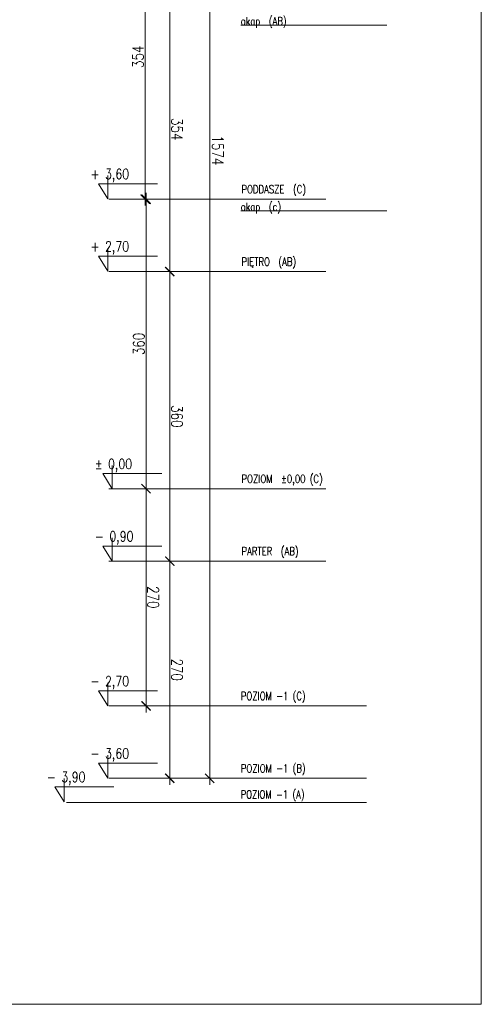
# Model space of a CAD drawing. Header units: millimetres. Extents: x -82287 to 177822, y -399756 to 0.
# Tile 31 of 228: x 60032 to 60606, y -238812 to -237588. Entities that reach past the tile are written whole.
import ezdxf
from ezdxf.enums import TextEntityAlignment as Align

# ---------------------------------------------------------------- set-up
doc = ezdxf.new("R2010")
doc.units = ezdxf.units.MM
doc.header["$MEASUREMENT"] = 0
doc.layers.get('DEFPOINTS').update_dxf_attribs({"lineweight": 50})
doc.layers.add('FL_XREF', color=252, linetype='Continuous')
for name, color, linetype, lineweight in [('SUŁOSZOWA - PB 21 03$0$! opisy okien elewacja', 251, 'Continuous', 0), ('SUŁOSZOWA - PB 21 03$0$!! 0_bloki rzędnych', 251, 'Continuous', 0), ('SUŁOSZOWA - PB 21 03$0$!! 0_Opis_pom', 251, 'Continuous', 0), ('SUŁOSZOWA - PB 21 03$0$!! 1_OPIS POM NOWE', 251, 'Continuous', 0), ('SUŁOSZOWA - PB 21 03$0$0-rzedne-blok', 251, 'Continuous', 0)]:
    doc.layers.add(name, color=color, linetype=linetype, lineweight=lineweight)
doc.layers.add('SUŁOSZOWA - PB 21 03$0$ND', color=251, linetype='Continuous', lineweight=0, plot=False)
doc.styles.add('SUŁOSZOWA - PB 21 03$0$ARIAL', font='tahoma.ttf')
doc.styles.add('SUŁOSZOWA - PB 21 03$0$DEUTSCH', font='SIMPLEX8')
doc.styles.add('SUŁOSZOWA - PB 21 03$0$SIMPLEX', font='simplex.shx', dxfattribs={"width": 0.77})
doc.dimstyles.new('SUŁOSZOWA - PB 21 03$0$OL PB 100', dxfattribs={"dimscale": 4, "dimtxt": 3.5, "dimasz": 0.2, "dimexe": 10, "dimexo": 10, "dimgap": 0.5, "dimtad": 1, "dimdec": 1, "dimrnd": 0.5, "dimzin": 9, "dimdsep": 46, "dimtxsty": 'SUŁOSZOWA - PB 21 03$0$SIMPLEX', "dimblk": 'SUŁOSZOWA - PB 21 03$0$thick_MSz', "dimcen": 0.05, "dimdle": 8, "dimse1": 1, "dimse2": 1, "dimclrd": 256, "dimclre": 256, "dimclrt": 3, "dimadec": 1, "dimazin": 2, "dimtfac": 1, "dimtdec": 1, "dimtix": 1, "dimtofl": 0, "dimtmove": 2, "dimatfit": 3, "dimldrblk": 'SUŁOSZOWA - PB 21 03$0$thick_MSz', "dimfxl": 10, "dimfxlon": 1, "dimtolj": 1, "dimlwd": -1, "dimlwe": -1, "dimarcsym": 0})

# ---------------------------------------------------------------- blocks, each defined once
blk = doc.blocks.new('SUŁOSZOWA - PB 21 03$0$thick_MSz')
for p, q in [((-10, 0), (10, 0)), ((0, 15), (0, -15))]:
    blk.add_line(p, q)
at = {"const_width": 2, "elevation": 2}
blk.add_lwpolyline([(-7.1, -7.1), (7.1, 7.1)], dxfattribs=at)
blk = doc.blocks.new('*D72')
at = {"layer": 'DEFPOINTS', "color": 0, "ltscale": 100, "transparency": 16777216}
for p in [(15576.3, 8739.9), (15576.3, 8648.5), (15846.3, 8648.5)]:
    blk.add_point(p, dxfattribs=at)
at = {"layer": 'SUŁOSZOWA - PB 21 03$0$ND', "ltscale": 100, "transparency": 16777216}
blk.add_line((15845.5, 8739.9), (15577.1, 8739.9), dxfattribs=at)
at = {"layer": 'SUŁOSZOWA - PB 21 03$0$ND', "ltscale": 100, "transparency": 16777216, "xscale": 0.8, "yscale": 0.8, "zscale": 0.8}
for p, rotation in [((15576.3, 8739.9), 180.0000000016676), ((15846.3, 8739.9), 1.667546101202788e-09)]:
    blk.add_blockref('SUŁOSZOWA - PB 21 03$0$thick_MSz', p, dxfattribs=dict(at, rotation=rotation))
at = {"layer": 'SUŁOSZOWA - PB 21 03$0$ND', "color": 3, "ltscale": 100, "transparency": 16777216, "insert": (15711.3, 8748.9), "char_height": 14, "attachment_point": 5, "rotation": 0, "style": 'SUŁOSZOWA - PB 21 03$0$SIMPLEX'}
blk.add_mtext('\\A1;270', dxfattribs=at)
blk = doc.blocks.new('SUŁOSZOWA - PB 21 03$0$D_kota')
for p, q in [((8.66, 0), (8.66, 23.02)), ((-0.76, 15), (8.66, 15)), ((8.66, 0), (-0.76, 15))]:
    blk.add_line(p, q)
blk.add_lwpolyline([(-0.76, 15), (57.9, 15)])
at = {"style": 'SUŁOSZOWA - PB 21 03$0$DEUTSCH', "width": 0.8}
blk.add_attdef('POZ.ARCH', (7.32, 19.66), '', height=10, dxfattribs=at)
blk = doc.blocks.new('*D73')
at = {"layer": 'DEFPOINTS', "color": 0, "ltscale": 100, "transparency": 16777216}
for p in [(15846.3, 8789.5), (14272.3, 8752.2), (15846.3, 8606.6)]:
    blk.add_point(p, dxfattribs=at)
at = {"layer": 'SUŁOSZOWA - PB 21 03$0$ND', "ltscale": 100, "transparency": 16777216}
blk.add_line((14273.1, 8789.5), (15845.5, 8789.5), dxfattribs=at)
at = {"layer": 'SUŁOSZOWA - PB 21 03$0$ND', "ltscale": 100, "transparency": 16777216, "xscale": 0.8, "yscale": 0.8, "zscale": 0.8}
for p, rotation in [((14272.3, 8789.5), 180.0000000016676), ((15846.3, 8789.5), 1.667517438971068e-09)]:
    blk.add_blockref('SUŁOSZOWA - PB 21 03$0$thick_MSz', p, dxfattribs=dict(at, rotation=rotation))
at = {"layer": 'SUŁOSZOWA - PB 21 03$0$ND', "color": 3, "ltscale": 100, "transparency": 16777216, "insert": (15065.7, 8799.5), "char_height": 14, "attachment_point": 5, "rotation": 0, "style": 'SUŁOSZOWA - PB 21 03$0$SIMPLEX'}
blk.add_mtext('\\A1;1574', dxfattribs=at)
blk = doc.blocks.new('*D74')
at = {"layer": 'DEFPOINTS', "color": 0, "ltscale": 100, "transparency": 16777216}
for p in [(15216.3, 8739.9), (15216.3, 8648.5), (15576.3, 8648.5)]:
    blk.add_point(p, dxfattribs=at)
at = {"layer": 'SUŁOSZOWA - PB 21 03$0$ND', "ltscale": 100, "transparency": 16777216}
blk.add_line((15575.5, 8739.9), (15217.1, 8739.9), dxfattribs=at)
at = {"layer": 'SUŁOSZOWA - PB 21 03$0$ND', "ltscale": 100, "transparency": 16777216, "xscale": 0.8, "yscale": 0.8, "zscale": 0.8}
for p, rotation in [((15216.3, 8739.9), 180.0000000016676), ((15576.3, 8739.9), 1.667546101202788e-09)]:
    blk.add_blockref('SUŁOSZOWA - PB 21 03$0$thick_MSz', p, dxfattribs=dict(at, rotation=rotation))
at = {"layer": 'SUŁOSZOWA - PB 21 03$0$ND', "color": 3, "ltscale": 100, "transparency": 16777216, "insert": (15396.3, 8748.9), "char_height": 14, "attachment_point": 5, "rotation": 0, "style": 'SUŁOSZOWA - PB 21 03$0$SIMPLEX'}
blk.add_mtext('\\A1;360', dxfattribs=at)
blk = doc.blocks.new('*D75')
at = {"layer": 'DEFPOINTS', "color": 0, "ltscale": 100, "transparency": 16777216}
for p in [(14862.3, 8739.9), (14862.3, 8648.6), (15216.3, 8648.5)]:
    blk.add_point(p, dxfattribs=at)
at = {"layer": 'SUŁOSZOWA - PB 21 03$0$ND', "ltscale": 100, "transparency": 16777216}
blk.add_line((15215.5, 8739.9), (14863.1, 8739.9), dxfattribs=at)
at = {"layer": 'SUŁOSZOWA - PB 21 03$0$ND', "ltscale": 100, "transparency": 16777216, "xscale": 0.8, "yscale": 0.8, "zscale": 0.8}
for p, rotation in [((14862.3, 8739.9), 180.0000000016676), ((15216.3, 8739.9), 1.667546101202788e-09)]:
    blk.add_blockref('SUŁOSZOWA - PB 21 03$0$thick_MSz', p, dxfattribs=dict(at, rotation=rotation))
at = {"layer": 'SUŁOSZOWA - PB 21 03$0$ND', "color": 3, "ltscale": 100, "transparency": 16777216, "insert": (15039.3, 8748.9), "char_height": 14, "attachment_point": 5, "rotation": 0, "style": 'SUŁOSZOWA - PB 21 03$0$SIMPLEX'}
blk.add_mtext('\\A1;354', dxfattribs=at)
blk = doc.blocks.new('*D77')
at = {"layer": 'DEFPOINTS', "color": 0, "ltscale": 100, "transparency": 16777216}
for p in [(15486.3, 8710.4), (15486.3, 8648.5), (15756.3, 8648.5)]:
    blk.add_point(p, dxfattribs=at)
at = {"layer": 'SUŁOSZOWA - PB 21 03$0$ND', "ltscale": 100, "transparency": 16777216}
blk.add_line((15755.5, 8710.4), (15487.1, 8710.4), dxfattribs=at)
at = {"layer": 'SUŁOSZOWA - PB 21 03$0$ND', "ltscale": 100, "transparency": 16777216, "xscale": 0.8, "yscale": 0.8, "zscale": 0.8}
for p, rotation in [((15486.3, 8710.4), 180.0000000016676), ((15756.3, 8710.4), 1.667546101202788e-09)]:
    blk.add_blockref('SUŁOSZOWA - PB 21 03$0$thick_MSz', p, dxfattribs=dict(at, rotation=rotation))
at = {"layer": 'SUŁOSZOWA - PB 21 03$0$ND', "color": 3, "ltscale": 100, "transparency": 16777216, "insert": (15621.3, 8719.4), "char_height": 14, "attachment_point": 5, "rotation": 0, "style": 'SUŁOSZOWA - PB 21 03$0$SIMPLEX'}
blk.add_mtext('\\A1;270', dxfattribs=at)
blk = doc.blocks.new('*D78')
at = {"layer": 'DEFPOINTS', "color": 0, "ltscale": 100, "transparency": 16777216}
for p in [(15126.3, 8710.4), (15126.3, 8648.5), (15486.3, 8648.5)]:
    blk.add_point(p, dxfattribs=at)
at = {"layer": 'SUŁOSZOWA - PB 21 03$0$ND', "ltscale": 100, "transparency": 16777216}
blk.add_line((15485.5, 8710.4), (15127.1, 8710.4), dxfattribs=at)
at = {"layer": 'SUŁOSZOWA - PB 21 03$0$ND', "ltscale": 100, "transparency": 16777216, "xscale": 0.8, "yscale": 0.8, "zscale": 0.8, "rotation": 180}
blk.add_blockref('SUŁOSZOWA - PB 21 03$0$thick_MSz', (15126.3, 8710.4), dxfattribs=at)
at = {"layer": 'SUŁOSZOWA - PB 21 03$0$ND', "ltscale": 100, "transparency": 16777216, "xscale": 0.8, "yscale": 0.8, "zscale": 0.8}
blk.add_blockref('SUŁOSZOWA - PB 21 03$0$thick_MSz', (15486.3, 8710.4), dxfattribs=at)
at = {"layer": 'SUŁOSZOWA - PB 21 03$0$ND', "color": 3, "ltscale": 100, "transparency": 16777216, "insert": (15306.3, 8701.4), "char_height": 14, "attachment_point": 5, "rotation": 180, "style": 'SUŁOSZOWA - PB 21 03$0$SIMPLEX'}
blk.add_mtext('\\A1;360', dxfattribs=at)
blk = doc.blocks.new('*D79')
at = {"layer": 'DEFPOINTS', "color": 0, "ltscale": 100, "transparency": 16777216}
for p in [(14772.3, 8709.4), (14772.3, 8648.5), (15126.3, 8648.5)]:
    blk.add_point(p, dxfattribs=at)
at = {"layer": 'SUŁOSZOWA - PB 21 03$0$ND', "ltscale": 100, "transparency": 16777216}
blk.add_line((15125.5, 8709.4), (14773.1, 8709.4), dxfattribs=at)
at = {"layer": 'SUŁOSZOWA - PB 21 03$0$ND', "ltscale": 100, "transparency": 16777216, "xscale": 0.8, "yscale": 0.8, "zscale": 0.8, "rotation": 180}
blk.add_blockref('SUŁOSZOWA - PB 21 03$0$thick_MSz', (14772.3, 8709.4), dxfattribs=at)
at = {"layer": 'SUŁOSZOWA - PB 21 03$0$ND', "ltscale": 100, "transparency": 16777216, "xscale": 0.8, "yscale": 0.8, "zscale": 0.8}
blk.add_blockref('SUŁOSZOWA - PB 21 03$0$thick_MSz', (15126.3, 8709.4), dxfattribs=at)
at = {"layer": 'SUŁOSZOWA - PB 21 03$0$ND', "color": 3, "ltscale": 100, "transparency": 16777216, "insert": (14949.3, 8700.4), "char_height": 14, "attachment_point": 5, "rotation": 180, "style": 'SUŁOSZOWA - PB 21 03$0$SIMPLEX'}
blk.add_mtext('\\A1;354', dxfattribs=at)
blk = doc.blocks.new('SUŁOSZOWA - PB 21 03$0$POZIOMY BLOK')
for p, q in [((14909.91, 9009.49), (14909.91, 8828.06)), ((15140.67, 9009.49), (15140.67, 8828.06)), ((15756.32, 8984.49), (15756.32, 8664.25)), ((15846.32, 8984.49), (15846.32, 8664.25)), ((15876.32, 8984.49), (15876.32, 8664.25)), ((15126.32, 8934), (15126.32, 8664.25)), ((15216.32, 8934), (15216.32, 8664.25)), ((15486.32, 8934), (15486.32, 8664.25)), ((15576.32, 8934), (15576.32, 8664.25)), ((15876.32, 8682.25), (15876.32, 8611.49))]:
    blk.add_line(p, q)
at = {"layer": 'SUŁOSZOWA - PB 21 03$0$0-rzedne-blok'}
ref = blk.add_blockref('SUŁOSZOWA - PB 21 03$0$D_kota', (15486.32, 8657.67), dxfattribs=dict(at, xscale=1.250000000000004, yscale=1.250000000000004, zscale=1.250000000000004, rotation=90))
ref.add_attrib('POZ.ARCH', '%%p 0,00  ', (15461.74, 8646.85), dxfattribs={"layer": '0', "height": 12.5, "rotation": 90, "style": 'SUŁOSZOWA - PB 21 03$0$DEUTSCH', "width": 0.8})
ref = blk.add_blockref('SUŁOSZOWA - PB 21 03$0$D_kota', (15576.32, 8657.67), dxfattribs=dict(at, xscale=1.250000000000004, yscale=1.250000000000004, zscale=1.250000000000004, rotation=90))
ref.add_attrib('POZ.ARCH', '- 0,90  ', (15551.74, 8646.85), dxfattribs={"layer": '0', "height": 12.5, "rotation": 90, "style": 'SUŁOSZOWA - PB 21 03$0$DEUTSCH', "width": 0.8})
ref = blk.add_blockref('SUŁOSZOWA - PB 21 03$0$D_kota', (15125.85, 8652.26), dxfattribs=dict(at, xscale=1.250000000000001, yscale=1.250000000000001, zscale=1.250000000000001, rotation=89.99999992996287))
ref.add_attrib('POZ.ARCH', '+ 3,60', (15101.27, 8641.44), dxfattribs={"layer": '0', "height": 12.5, "rotation": 90, "style": 'SUŁOSZOWA - PB 21 03$0$DEUTSCH', "width": 0.8})
ref = blk.add_blockref('SUŁOSZOWA - PB 21 03$0$D_kota', (15215.85, 8652.26), dxfattribs=dict(at, xscale=1.250000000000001, yscale=1.250000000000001, zscale=1.250000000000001, rotation=89.99999992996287))
ref.add_attrib('POZ.ARCH', '+ 2,70', (15191.27, 8641.44), dxfattribs={"layer": '0', "height": 12.5, "rotation": 90, "style": 'SUŁOSZOWA - PB 21 03$0$DEUTSCH', "width": 0.8})
ref = blk.add_blockref('SUŁOSZOWA - PB 21 03$0$D_kota', (15756.32, 8652.26), dxfattribs=dict(at, xscale=1.250000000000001, yscale=1.250000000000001, zscale=1.250000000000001, rotation=89.99999992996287))
ref.add_attrib('POZ.ARCH', '- 2,70', (15731.74, 8641.44), dxfattribs={"layer": '0', "height": 12.5, "rotation": 90, "style": 'SUŁOSZOWA - PB 21 03$0$DEUTSCH', "width": 0.8})
ref = blk.add_blockref('SUŁOSZOWA - PB 21 03$0$D_kota', (15846.32, 8652.26), dxfattribs=dict(at, xscale=1.250000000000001, yscale=1.250000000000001, zscale=1.250000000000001, rotation=89.99999992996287))
ref.add_attrib('POZ.ARCH', '- 3,60', (15821.74, 8641.44), dxfattribs={"layer": '0', "height": 12.5, "rotation": 90, "style": 'SUŁOSZOWA - PB 21 03$0$DEUTSCH', "width": 0.8})
ref = blk.add_blockref('SUŁOSZOWA - PB 21 03$0$D_kota', (15875.5, 8597.99), dxfattribs=dict(at, xscale=1.250000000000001, yscale=1.250000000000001, zscale=1.250000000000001, rotation=89.99999992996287))
ref.add_attrib('POZ.ARCH', '- 3,90', (15850.92, 8587.16), dxfattribs={"layer": '0', "height": 12.5, "rotation": 90, "style": 'SUŁOSZOWA - PB 21 03$0$DEUTSCH', "width": 0.8})
at = {"style": 'SUŁOSZOWA - PB 21 03$0$SIMPLEX', "width": 0.77}
for s, p in [('POZIOM  %%P0,00 (C)', (15478.99, 8829.03, -0.04)), ('PODDASZE  (C)', (15118.99, 8829.03, -0.04)), ('PIĘTRO  (AB)', (15208.99, 8829.03, -0.04)), ('PARTER  (AB)', (15568.99, 8829.03, -0.04)), ('POZIOM -1 (C)', (15748.99, 8828.23, -0.04)), ('POZIOM -1 (B)', (15838.99, 8828.23, -0.04)), ('POZIOM -1 (A)', (15871.38, 8827.97, -0.04)), ('okap  (AB)', (14909.91, 8828.06)), ('okap  (c)', (15140.67, 8828.06))]:
    blk.add_text(s, height=10, rotation=90, dxfattribs=at).set_placement(p)
at = {"layer": 'SUŁOSZOWA - PB 21 03$0$ND', "ltscale": 100}
dim = blk.add_linear_dim(base=(15846.32, 8789.48), p1=(14272.32, 8752.23), p2=(15846.32, 8606.6), angle=180, dimstyle='SUŁOSZOWA - PB 21 03$0$OL PB 100', dxfattribs=at)
dim.commit()
dim.dimension.update_dxf_attribs({"geometry": '*D73', "text_midpoint": (15065.71, 8799.48), "dimtype": 160})
for base, p1, p2, picture, middle in [((14862.32, 8739.89), (15216.32, 8648.52), (14862.32, 8648.65), '*D75', (15039.32, 8748.89)), ((15216.32, 8739.89), (15576.32, 8648.52), (15216.32, 8648.52), '*D74', (15396.32, 8748.89)), ((15576.32, 8739.89), (15846.32, 8648.52), (15576.32, 8648.52), '*D72', (15711.32, 8748.89)), ((15486.32, 8710.39), (15756.32, 8648.52), (15486.32, 8648.52), '*D77', (15621.32, 8719.39)), ((14772.32, 8709.43), (15126.32, 8648.52), (14772.32, 8648.52), '*D79', (14949.32, 8700.43)), ((15126.32, 8710.39), (15486.32, 8648.52), (15126.32, 8648.52), '*D78', (15306.32, 8701.39))]:
    dim = blk.add_linear_dim(base=base, p1=p1, p2=p2, angle=180, dimstyle='SUŁOSZOWA - PB 21 03$0$OL PB 100', dxfattribs=at)
    dim.commit()
    dim.dimension.update_dxf_attribs({"geometry": picture, "text_midpoint": middle})
blk = doc.blocks.new('SUŁOSZOWA - PB 21 03')
at = {"layer": 'SUŁOSZOWA - PB 21 03$0$! opisy okien elewacja'}
blk.add_lwpolyline([(53420.42771, -236737.82104), (60543.65378, -236737.82104), (60543.65378, -238865.24478), (53420.42771, -238865.24478)], close=True, dxfattribs=at)
at = {"layer": 'SUŁOSZOWA - PB 21 03$0$!! 0_bloki rzędnych', "linetype": 'Continuous', "rotation": 270}
blk.add_blockref('SUŁOSZOWA - PB 21 03$0$POZIOMY BLOK', (51416.63587, -222737.94325), dxfattribs=at)
at = {"layer": 'SUŁOSZOWA - PB 21 03$0$!! 0_Opis_pom', "ltscale": 0.7, "style": 'SUŁOSZOWA - PB 21 03$0$ARIAL'}
for tag, p in [('B0,19', (52679.2094, -194257.55204)), ('B2,14', (73874.0461, -194402.0887)), ('B2,12', (73342.49259, -194413.89249)), ('B1,21', (60405.50261, -194427.18207)), ('A1,16', (59129.54925, -194448.08429)), ('B1/17', (59524.53699, -194450.37428)), ('B1,19', (59914.81903, -194448.15658)), ('B2,11', (73069.01144, -194438.89383)), ('B2,16', (75195.07765, -194441.83446)), ('B0,15', (51514.15008, -194461.8073)), ('A1,1', (58808.06672, -194460.94161)), ('1,22', (60947.33929, -194456.1144)), ('1,23', (61575.22173, -194450.37428)), ('B1,18', (59715.51745, -194473.87108)), ('B2,17', (75506.7465, -194471.3759)), ('B2,19.1', (76701.67035, -194466.03695)), ('B3,7', (87459.81312, -194465.07097)), ('B3,3', (88235.73906, -194465.79732)), ('B0,18', (52071.43815, -194478.40179)), ('B3,6', (86826.65132, -194483.15512)), ('B3,8', (90006.66539, -194478.47972)), ('B1,20', (60198.53687, -194490.17374)), ('B2,10', (72728.63362, -194489.37283)), ('B2,15', (74566.38885, -194487.81114)), ('A0,6', (49094.40602, -194505.72387)), ('A2,5', (72452.45009, -194505.90583)), ('B2,13', (73649.91716, -194500.01242)), ('A0,4', (49692.81919, -194517.93289)), ('B0,22', (54187.56644, -194519.04308)), ('A1,6', (58565.96262, -194514.50753)), ('B1,1', (61908.24378, -194515.48656)), ('A0,5', (49399.71914, -194533.19455)), ('A0,3', (49906.53818, -194524.03766)), ('B0,20', (53125.45224, -194527.8835)), ('B0,21', (53847.26622, -194535.08002)), ('B1,3', (62229.35503, -194604.49851)), ('B2,18', (75922.43604, -194612.23635)), ('B2,19', (77152.69039, -194617.53776)), ('A3,4', (85509.27934, -194642.47136)), ('B0,24B', (54824.42896, -194684.26784)), ('B1,4', (63476.45184, -194691.11207)), ('B0,13', (50367.63944, -194706.5583)), ('B0,16', (51457.40872, -194704.43091)), ('B0,17', (51897.58569, -194706.77195)), ('A2,4', (71695.75649, -194707.44268)), ('A1,5', (58149.22649, -194724.80163)), ('B0,23', (54542.05776, -194742.93939)), ('A2.1', (72371.45884, -194731.56251)), ('A1,2', (58744.42262, -194746.622)), ('B1,2D', (60756.29674, -194750.92727)), ('B0,14', (50962.60809, -194789.06568)), ('A1,15', (59129.54925, -194780.73348)), ('B1,4', (63483.03852, -194791.04365)), ('A3.1', (86079.08704, -194786.62422)), ('A0,2', (49295.91259, -194810.95246)), ('B2.7', (74548.27897, -194836.12781)), ('B3,2', (89035.72921, -194837.99287)), ('B0,7', (52851.95551, -194845.56115)), ('B1,2B', (62374.83512, -194841.86715)), ('B1,2A', (61803.35407, -194869.27513)), ('B0,8', (51561.38742, -194890.27848)), ('A1,3', (58810.05243, -195008.83917)), ('A3.2', (86016.50296, -195004.88875)), ('A0,1', (49914.27925, -195025.82804)), ('A0,10', (49695.87246, -195042.9259)), ('B0,17', (51225.06492, -195049.74007)), ('B0,6', (52110.41055, -195069.39267)), ('B1,8', (61403.63433, -195071.25189)), ('A2.2', (72371.45884, -195070.78713)), ('B2.2', (74976.1855, -195068.47988)), ('A0,7', (49042.50308, -195082.6056)), ('B3,11', (88623.94853, -195099.23575)), ('B3,4', (87612.56208, -195132.78192)), ('B3,5', (86839.47632, -195174.05241)), ('B0,12', (50313.60595, -195207.52936)), ('B0,11', (50726.178, -195219.06638)), ('B3,10', (89778.42161, -195220.68871)), ('B1,6', (63686.26823, -195231.3997)), ('B0,24A', (54359.17011, -195245.97867)), ('A1,4', (58093.66276, -195250.96213)), ('B0,10', (51476.34179, -195259.44699)), ('B3,9', (90479.74099, -195260.18621)), ('A0,11', (49643.96951, -195271.84772)), ('B1,14', (59332.54805, -195280.73534)), ('A0,8', (49042.50308, -195293.21363)), ('B0,9', (51798.4912, -195291.17482)), ('B2,21', (75970.16114, -195290.81005)), ('B1,13', (60186.62513, -195314.46953)), ('B1,5', (63419.22943, -195317.21026)), ('A2.3', (71832.37045, -195318.78232)), ('B2,9', (73175.51251, -195317.21162)), ('B2,4', (74493.5947, -195318.7733)), ('A3,3', (85569.83931, -195318.78232)), ('B0,3', (52068.59538, -195319.60465)), ('B1,10', (60892.94126, -195319.45825)), ('B2,3', (74674.2815, -195319.28036)), ('B3,1', (88723.65615, -195329.98594)), ('B2,8', (73894.209, -195338.18956)), ('B1,9', (61058.12383, -195344.48743)), ('B2.1', (75304.74121, -195348.36327)), ('B2,20', (77211.021, -195343.82367)), ('B0,2', (52227.2348, -195357.98297)), ('B1,2C', (61827.40698, -195369.02625)), ('B1,7', (62134.52151, -195372.05069)), ('B0,1', (53061.17304, -195403.85659)), ('A0,9', (49001.50444, -195413.15723)), ('A0,12', (49689.76592, -195485.50737)), ('B0,4', (52224.78303, -195500.96352)), ('B1,11', (61050.00078, -195512.89565)), ('B2,5', (74686.48999, -195507.24036)), ('B1,12', (60864.00751, -195544.00738)), ('B2,6', (74499.29165, -195549.55175)), ('B0,5', (52066.14362, -195556.83806)), ('C2,2', (74812.78942, -195865.8959)), ('C1,3', (61091.58871, -195973.27844)), ('C0,2A', (52278.30875, -196050.48297)), ('C0,1', (52808.36775, -196132.34208)), ('C1,2', (61690.27405, -196439.72387)), ('C1,1', (62060.59754, -196465.28533)), ('C3,1', (88979.71614, -196545.67785)), ('C0,2B', (53028.88223, -196668.8019)), ('C1,4', (61008.68123, -196686.32122)), ('C2,1', (75334.65984, -196786.2197)), ('C2,3', (74834.65119, -196933.26657)), ('C1,5', (61062.7252, -196991.42453)), ('C1,10', (62127.38542, -196998.81344)), ('C1,9', (62147.33751, -197289.53424)), ('C1,6', (61131.41824, -197329.69535)), ('C0,3', (52181.98562, -197341.92176)), ('D1,1', (73931.12245, -197584.03121)), ('C0,4', (52345.96562, -197596.60561)), ('D0,18', (60296.49264, -197617.95269)), ('C2,4', (75243.70451, -197663.89)), ('D0,7', (59141.53804, -197722.84718)), ('D0,17', (60701.16801, -197741.44864)), ('C1,7', (61222.2575, -197737.18052)), ('D0,3', (59562.25866, -197751.14316)), ('D1,6', (72757.78643, -197751.22612)), ('D1,4', (73157.19908, -197744.29721)), ('D0,6', (58741.71849, -197802.61699)), ('D0,10', (58357.73602, -197820.93991)), ('D,09', (59195.67196, -197881.51243)), ('C0,5', (52269.72696, -197902.4362)), ('C0,6', (52872.93793, -197917.07354)), ('D0,2', (59943.06082, -197917.06725)), ('D1,3', (73475.28953, -197924.29875)), ('D0,16', (60721.3534, -197935.2949)), ('D0,8', (59058.9008, -197963.64925)), ('D0,5', (59448.52586, -197969.8061)), ('D1,5', (73291.61607, -197999.29956)), ('C2,5', (74555.08284, -197988.7886)), ('D0,4', (59655.02693, -198042.2589)), ('D0,15', (60692.12223, -198127.4643)), ('D0,1', (59931.33074, -198173.12806)), ('D1,2', (73578.07819, -198172.30068)), ('D0,11', (58161.27105, -198211.45823)), ('D0,12', (58250.99458, -198537.17631)), ('D0,13', (58250.99458, -198764.99605)), ('D0,14', (59130.08589, -198795.3373)), ('D1,7', (71854.87376, -198786.88467)), ('D1,8', (71715.35366, -199212.44512))]:
    blk.add_attdef(tag, text='', height=11.968, dxfattribs=at).set_placement(p, align=Align.MIDDLE_CENTER)
at = {"layer": 'SUŁOSZOWA - PB 21 03$0$!! 1_OPIS POM NOWE', "style": 'SUŁOSZOWA - PB 21 03$0$ARIAL'}
for tag, p in [('C1.7A', (61271.6179, -197538.30303)), ('C2.5B', (74970.66097, -197546.70728)), ('C2,5C', (74903.71123, -197659.13664)), ('C2.4', (75374.07862, -197726.11453)), ('D1,2B', (74322.25834, -197791.43247)), ('C1.7C', (61260.26049, -197811.38428)), ('C1.8B', (61588.27341, -197817.62151)), ('C1.8A', (61884.42005, -197818.94854)), ('C1.7B', (61322.12354, -197933.89849)), ('C2,5A', (74943.41937, -197993.49482)), ('E1.2', (62164.78326, -198139.98688)), ('E1.5E', (62692.10372, -198153.27854)), ('D1,2C', (73419.9359, -198156.57844)), ('E2.9', (75361.45041, -198161.88904)), ('E2.7', (76022.45692, -198162.26272)), ('E3.1', (88990.58975, -198158.87886)), ('D1,2A', (74280.17915, -198172.30068)), ('E1.1', (61330.46191, -198191.9806)), ('E1.5D', (62993.60773, -198185.416)), ('E1.5C', (63016.9343, -198246.3437)), ('E1.5B', (63264.15117, -198307.8661)), ('E3.2', (88781.41347, -198385.24275)), ('E1.6', (61022.6264, -198421.00827)), ('E2.2', (74782.75417, -198427.85813)), ('E2.8', (75757.29014, -198437.09188)), ('E2.6', (76531.8031, -198444.40756)), ('E3.4', (89392.22607, -198450.03942)), ('E1.5A', (63049.47589, -198456.39852)), ('E1.5G', (62892.39981, -198586.12622)), ('E1.5F', (62736.15118, -198589.14592)), ('E1,4', (61888.25021, -198652.6996)), ('E2.1', (75803.99631, -198697.05773)), ('E1.5L', (63297.7633, -198733.65678)), ('E1.3', (61058.5992, -198806.28147)), ('E1.5H', (62893.53005, -198830.01758)), ('E2,3', (74778.52304, -198843.9541)), ('E3.3', (89150.95684, -198867.32581)), ('E1.5K', (63266.15427, -198904.67789)), ('E1.5I', (62723.74907, -199005.87002)), ('E2.4', (75135.87669, -199083.20857)), ('E2.5', (76615.04061, -199164.91143)), ('E1.5J', (63204.25187, -199215.697))]:
    blk.add_attdef(tag, text='', height=11.968, dxfattribs=at).set_placement(p, align=Align.MIDDLE_CENTER)

msp = doc.modelspace()

# ---------------------------------------------------------------- block references
at = {"layer": 'FL_XREF'}
msp.add_blockref('SUŁOSZOWA - PB 21 03', (62.3, 52.9), dxfattribs=at)

doc.saveas('drawing.dxf')
